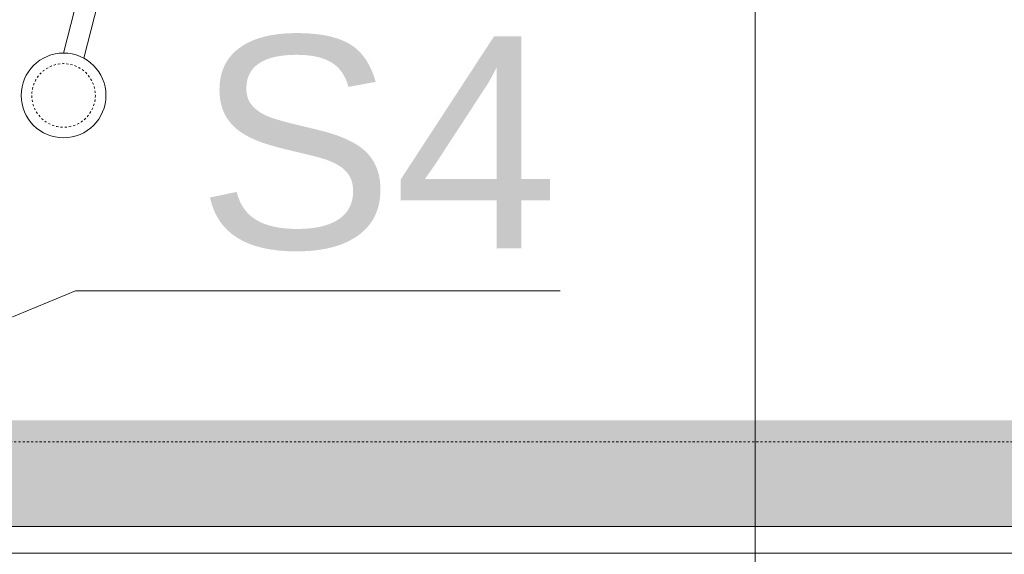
# Model space of a CAD drawing. Header units: millimetres. Extents: x -6792 to 22441, y -13430 to 4653.
# Tile 43 of 256: x -4268 to -4221, y -10118 to -10093. Entities that reach past the tile are written whole.
import ezdxf
from ezdxf import colors
from ezdxf.entities.mleader import LeaderData, LeaderLine
from ezdxf.math import Vec2, Vec3

# ---------------------------------------------------------------- set-up
doc = ezdxf.new("R2010")
doc.units = ezdxf.units.MM
doc.linetypes.add('DASHED2', pattern=[0.375, 0.25, -0.125])
doc.linetypes.add('Kropki i Kreski', pattern=[6.702778, 3.527778, -1.763889, 0, -1.411111])
for name, color, linetype, lineweight in [('_A_KOLORYSTYKA ŚCIAN', 40, 'Continuous', 5), ('_A_OPIS', 253, 'Continuous', 9), ('_A_ŚCIANY WEWNĘTRZNE', 7, 'Continuous', 13), ('MEBLE PKN', 150, 'Continuous', 20)]:
    doc.layers.add(name, color=color, linetype=linetype, lineweight=lineweight)
doc.layers.add('TS_INNE_OBIEKTY', color=7, linetype='Continuous', lineweight=25, true_color=0xe60000)
doc.styles.add('JACEK_07', font='SIMPLEX.SHX', dxfattribs={"width": 0.7})
doc.styles.get("Standard").update_dxf_attribs({"font": 'arial.ttf'})

# ---------------------------------------------------------------- blocks, each defined once
blk = doc.blocks.new('*U47')
blk.add_lwpolyline([(69.75, 0), (-70.25, 0), (-70.25, -75), (69.75, -75)], close=True)
at = {"color": 253, "linetype": 'DASHED2', "ltscale": 0.1, "true_color": 0x9e9e9e}
blk.add_lwpolyline([(-58, -4), (58, -4), (58, 0), (-58, 0)], close=True, dxfattribs=at)
blk.add_lwpolyline([(43.377, -22.326), (37.91, -43.701), (36.941, -43.454), (42.408, -22.078)])
blk.add_circle((43.372, -20.326), 2)
blk.add_circle((43.372, -20.326), 1.5, dxfattribs=at)
at = {"color": 7, "insert": (-52, -2.796), "char_height": 4, "width": 50, "attachment_point": 1, "style": 'JACEK_07'}
blk.add_mtext('\\pi15.4;POZD-P9', dxfattribs=at)
blk = doc.blocks.new('_Dot')
at = {"color": 0, "linetype": 'ByBlock', "lineweight": -2}
blk.add_line((-0.5, 0), (-1, 0), dxfattribs=at)
at = {"color": 0, "linetype": 'ByBlock', "const_width": 0.5}
blk.add_lwpolyline([(-0.25, 0, 1), (0.25, 0, 1)], format="xyb", close=True, dxfattribs=at)

msp = doc.modelspace()

# ---------------------------------------------------------------- linework, layer by layer
at = {"layer": '_A_KOLORYSTYKA ŚCIAN', "color": 173, "true_color": 0x716ad7, "const_width": 5}
msp.add_lwpolyline([(-4289.541, -9929.118), (-4154.541, -9929.118), (-4154.541, -10114.118), (-4289.541, -10114.118)], close=True, dxfattribs=at)
at = {"layer": '_A_ŚCIANY WEWNĘTRZNE', "ltscale": 20}
msp.add_lwpolyline([(-4292.041, -10116.618), (-4152.041, -10116.618)], dxfattribs=at)
at = {"layer": '_A_ŚCIANY WEWNĘTRZNE', "color": 251, "linetype": 'Continuous'}
msp.add_lwpolyline([(-4293.291, -10117.868), (-4150.791, -10117.868)], dxfattribs=at)
at = {"layer": 'TS_INNE_OBIEKTY', "color": 4, "linetype": 'Kropki i Kreski', "lineweight": 18, "ltscale": 20}
msp.add_line((-4233.041, -10144.974), (-4233.041, -9911.99), dxfattribs=at)

# ---------------------------------------------------------------- block references
at = {"layer": 'MEBLE PKN', "rotation": 180}
msp.add_blockref('*U47', (-4222.291, -10116.618), dxfattribs=at)

# ---------------------------------------------------------------- leaders
at = {"layer": '_A_OPIS', "linetype": 'ByBlock'}
ml = msp.add_multileader_mtext('Standard', dxfattribs=at)
ml.set_content('S4', color=256)
ml.set_leader_properties(color=256, linetype='ByLayer', lineweight=-1)
ml.set_arrow_properties(name='DOT')
ml.build(insert=Vec2(0, 0))
ml.multileader.update_dxf_attribs({"text_left_attachment_type": 6, "text_right_attachment_type": 6, "dogleg_length": 3, "arrow_head_size": 6})
ctx = ml.context
ctx.base_point, ctx.char_height, ctx.arrow_head_size, ctx.plane_origin = Vec3(-4260.092, -10105.503), 10, 6, Vec3(-4292.041, -10116.618)
ctx.left_attachment, ctx.right_attachment, ctx.text_align_type = 6, 6, 2
notes = []
notes.append((ctx, [(0, (1, 1, 0), (-4265.106, -10105.503), (1, 0), 5.014, [(0, [(-4292.041, -10116.618)], 0, [])])]))
ctx.mtext.insert, ctx.mtext.alignment, ctx.mtext.line_spacing_factor, ctx.mtext.flow_direction = Vec3(-4242.308, -10093.503), 3, 1.2, 5
for ctx, leaders in notes:
    for number, flags, end, landing, length, lines in leaders:
        leader = LeaderData()
        leader.index, (leader.has_last_leader_line, leader.has_dogleg_vector, leader.attachment_direction) = number, flags
        leader.last_leader_point, leader.dogleg_vector, leader.dogleg_length = Vec3(end), Vec3(landing), length
        for number, points, colour, breaks in lines:
            line = LeaderLine()
            line.index, line.vertices, line.color, line.breaks = number, Vec3.list(points), colors.encode_raw_color(colour), breaks
            leader.lines.append(line)
        ctx.leaders.append(leader)

doc.saveas('drawing.dxf')
